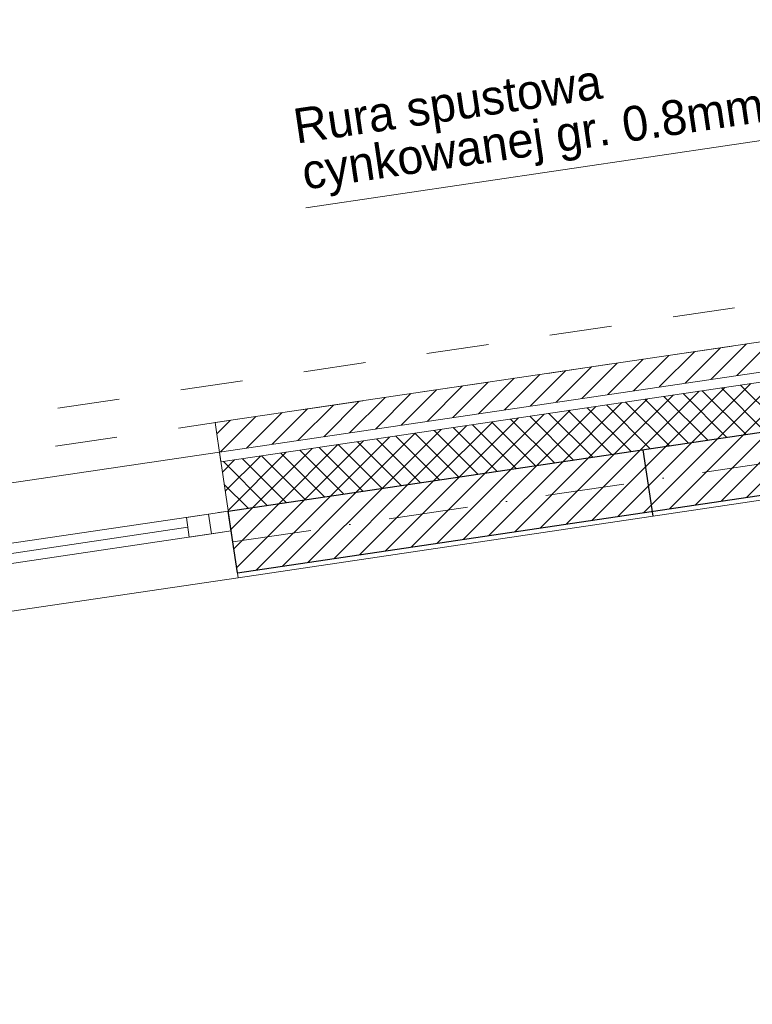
# Model space of a CAD drawing. Header units: metres. Extents: x 10441 to 19716, y -6570 to 1447.
# Tile 119 of 136: x 17609 to 17903, y -3088 to -2693. Entities that reach past the tile are written whole.
import ezdxf
from ezdxf.enums import TextEntityAlignment as Align

# ---------------------------------------------------------------- set-up
doc = ezdxf.new("R2010")
doc.units = ezdxf.units.M
doc.header["$MEASUREMENT"] = 0
for name, pattern in [('8', [0.5, 0.25, -0.25]), ('CONTINOUS', [0]), ('DASHDOT', [25.4, 12.7, -6.35, 0, -6.35])]:
    doc.linetypes.add(name, pattern=pattern)
for name, color, linetype, lineweight in [('#elektryczne', 8, 'Continuous', 20), ('A_HACZE', 8, 'Continuous', 5), ('A_OPISY', 8, 'Continuous', 18), ('A_OSIE', 8, 'Continuous', 13), ('A_OZACZENIE DRZWI', 8, 'Continuous', 13), ('A_OZNACZENIA OKIEN', 8, 'Continuous', 13), ('A_PROJEKTOWANE ŚCIANY MUROWANE NOŚNE', 8, 'Continuous', 30), ('A_STAL CIENKIE', 8, 'Continuous', 0), ('A_STOLARKA', 8, 'Continuous', 5), ('A_TYNK', 8, 'Continuous', 5)]:
    doc.layers.add(name, color=color, linetype=linetype, lineweight=lineweight)
doc.layers.add('A_OZNACZENIA WARSTW', color=8, linetype='Continuous')
doc.styles.add('m1_romans', font='romans.shx', dxfattribs={"width": 0.8})
doc.styles.add('opisy okien', font='txt', dxfattribs={"height": 15})

# ---------------------------------------------------------------- blocks, each defined once
blk = doc.blocks.new('podkład')
at = {"layer": 'A_HACZE', "color": 8, "linetype": 'Continuous'}
for p, q in [((13728.87, -576.81), (13714.63, -591.05)), ((13697.75, -581.42), (13683.51, -595.66)), ((13708.12, -579.88), (13693.88, -594.12)), ((13718.49, -578.35), (13704.26, -592.59)), ((13677, -584.49), (13662.76, -598.73)), ((13687.37, -582.95), (13673.13, -597.19)), ((13645.87, -589.1), (13631.64, -603.33)), ((13656.25, -587.56), (13642.01, -601.8)), ((13666.62, -586.03), (13652.38, -600.26)), ((13625.12, -592.17), (13610.89, -606.41)), ((13635.5, -590.63), (13621.26, -604.87)), ((13730.63, -592.72), (13706.9, -616.45)), ((13741.01, -591.19), (13717.28, -614.92)), ((13594, -596.77), (13579.76, -611.01)), ((13604.38, -595.24), (13590.14, -609.48)), ((13614.75, -593.7), (13600.51, -607.94)), ((13709.89, -595.8), (13686.16, -619.53)), ((13720.26, -594.26), (13696.53, -617.99)), ((13718.36, -614.76), (13700.75, -597.15)), ((13726.06, -613.62), (13708.45, -596.01)), ((13733.76, -612.48), (13716.15, -594.87)), ((13573.25, -599.85), (13559.01, -614.08)), ((13583.63, -598.31), (13569.39, -612.55)), ((13678.76, -600.4), (13655.03, -624.13)), ((13689.14, -598.87), (13665.41, -622.6)), ((13699.51, -597.33), (13675.78, -621.06)), ((13695.26, -618.18), (13677.65, -600.57)), ((13702.96, -617.04), (13685.35, -599.43)), ((13710.66, -615.9), (13693.05, -598.29)), ((13542.13, -604.45), (13527.89, -618.69)), ((13552.5, -602.92), (13538.27, -617.15)), ((13562.88, -601.38), (13548.64, -615.62)), ((13647.64, -605.01), (13623.91, -628.74)), ((13658.01, -603.47), (13634.28, -627.2)), ((13668.39, -601.94), (13644.66, -625.67)), ((13664.46, -622.74), (13646.85, -605.12)), ((13672.16, -621.6), (13654.55, -603.99)), ((13679.86, -620.46), (13662.25, -602.85)), ((13687.56, -619.32), (13669.95, -601.71)), ((13511.01, -609.06), (13505.62, -614.45)), ((13521.38, -607.52), (13507.14, -621.76)), ((13531.76, -605.99), (13517.52, -620.23)), ((13626.89, -608.08), (13603.16, -631.81)), ((13637.27, -606.54), (13613.54, -630.27)), ((13641.37, -626.15), (13623.75, -608.54)), ((13649.06, -625.02), (13631.45, -607.4)), ((13656.76, -623.88), (13639.15, -606.26)), ((13595.77, -612.69), (13572.04, -636.42)), ((13606.14, -611.15), (13582.41, -634.88)), ((13616.52, -609.61), (13592.79, -633.34)), ((13610.57, -630.71), (13592.96, -613.1)), ((13618.27, -629.57), (13600.66, -611.96)), ((13625.97, -628.43), (13608.36, -610.82)), ((13633.67, -627.29), (13616.06, -609.68)), ((13738.03, -611.85), (13708.37, -641.51)), ((13748.4, -610.31), (13718.74, -639.97)), ((13575.02, -615.76), (13551.29, -639.49)), ((13585.39, -614.22), (13561.66, -637.95)), ((13587.47, -634.13), (13569.86, -616.52)), ((13595.17, -632.99), (13577.56, -615.38)), ((13602.87, -631.85), (13585.26, -614.24)), ((13706.9, -616.45), (13677.24, -646.12)), ((13717.28, -614.92), (13687.62, -644.58)), ((13727.65, -613.38), (13697.99, -643.05)), ((13543.9, -620.36), (13520.17, -644.09)), ((13554.27, -618.83), (13530.54, -642.56)), ((13564.64, -617.29), (13540.91, -641.02)), ((13564.37, -637.55), (13546.76, -619.94)), ((13572.07, -636.41), (13554.46, -618.8)), ((13579.77, -635.27), (13562.16, -617.66)), ((13686.16, -619.53), (13656.49, -649.19)), ((13696.53, -617.99), (13666.87, -647.65)), ((13512.77, -624.97), (13507.9, -629.84)), ((13523.15, -623.43), (13509.04, -637.54)), ((13533.52, -621.9), (13510.18, -645.24)), ((13533.58, -642.11), (13515.96, -624.5)), ((13541.28, -640.97), (13523.66, -623.36)), ((13548.97, -639.83), (13531.36, -622.22)), ((13556.67, -638.69), (13539.06, -621.08)), ((13655.03, -624.13), (13625.37, -653.79)), ((13665.41, -622.6), (13635.74, -652.26)), ((13675.78, -621.06), (13646.12, -650.72)), ((13525.88, -643.25), (13508.27, -625.64)), ((13623.91, -628.74), (13594.25, -658.4)), ((13634.28, -627.2), (13604.62, -656.87)), ((13644.66, -625.67), (13615, -655.33)), ((13603.16, -631.81), (13573.5, -661.47)), ((13613.54, -630.27), (13583.87, -659.94)), ((13518.18, -644.39), (13508.64, -634.85)), ((13572.04, -636.42), (13542.38, -666.08)), ((13582.41, -634.88), (13552.75, -664.54)), ((13592.79, -633.34), (13563.12, -663.01)), ((13551.29, -639.49), (13521.63, -669.15)), ((13561.66, -637.95), (13532, -667.61)), ((13520.17, -644.09), (13511.32, -652.94)), ((13530.54, -642.56), (13512.46, -660.64)), ((13540.91, -641.02), (13513.6, -668.34)), ((13510.48, -645.53), (13510.18, -645.22))]:
    blk.add_line(p, q, dxfattribs=at)
at = {"layer": 'A_OPISY', "color": 8, "linetype": 'CONTINOUS', "ltscale": 0.1}
blk.add_lwpolyline([(13861.2, -544.59), (13851.33, -477.86), (13541.38, -523.73)], dxfattribs=at)
at = {"layer": 'A_OSIE', "color": 8, "linetype": 'DASHDOT', "ltscale": 2.5}
blk.add_line((13512.06, -657.93), (14256.99, -547.67), dxfattribs=at)
at = {"layer": 'A_OZNACZENIA WARSTW', "color": 8, "linetype": 'Continuous'}
blk.add_line((13676.94, -620.89), (13680.9, -647.6), dxfattribs=at)
at = {"layer": 'A_PROJEKTOWANE ŚCIANY MUROWANE NOŚNE', "color": 8}
for p, q in [((13510.23, -645.57), (13874.62, -591.63)), ((13513.89, -670.3), (13849.62, -620.6)), ((13513.89, -670.3), (13510.23, -645.57))]:
    blk.add_line(p, q, dxfattribs=at)
at = {"layer": 'A_STAL CIENKIE', "color": 8, "linetype": '8', "ltscale": 100}
for p, q in [((10325.66, -1065.38), (13908.4, -535.07)), ((13910.62, -549.91), (10327.86, -1080.21))]:
    blk.add_line(p, q, dxfattribs=at)
at = {"layer": 'A_STOLARKA', "color": 8}
for p, q in [((13506.71, -621.83), (13251.49, -659.6)), ((13514.18, -672.27), (13506.71, -621.83)), ((13502.31, -646.74), (13255.01, -683.34)), ((13502.31, -646.74), (13493.41, -648.05)), ((13493.41, -648.05), (13494.58, -655.97)), ((13510.23, -645.57), (13502.31, -646.74)), ((13502.31, -646.74), (13503.48, -654.65)), ((13503.48, -654.65), (13502.31, -646.74)), ((13510.23, -645.57), (13506.27, -646.15)), ((13511.4, -653.48), (13510.23, -645.57)), ((13493.99, -652.01), (13272.41, -684.81)), ((13511.4, -653.48), (13256.18, -691.26)), ((13494.58, -655.97), (13503.48, -654.65)), ((13503.48, -654.65), (13511.4, -653.48)), ((13258.96, -710.05), (13514.18, -672.27))]:
    blk.add_line(p, q, dxfattribs=at)
at = {"layer": 'A_TYNK', "color": 8, "linetype": 'Continuous'}
for p, q in [((13504.95, -609.95), (13910.62, -549.91)), ((13506.71, -621.83), (13898.62, -563.82)), ((13507.3, -625.78), (13894.62, -568.45)), ((13507.3, -625.78), (13894.62, -568.45)), ((13507.3, -625.78), (13504.95, -609.95))]:
    blk.add_line(p, q, dxfattribs=at)
at = {"layer": 'A_TYNK', "color": 8}
blk.add_line((13514.18, -672.28), (13847.62, -622.92), dxfattribs=at)
at = {"layer": 'A_OPISY', "color": 8, "linetype": 'Continuous', "lineweight": 18, "style": 'opisy okien'}
for s, p in [('cynkowanej gr. 0.8mm w kolorze grafitowym', (13541.02, -516.43)), ('Rura spustowa ', (13537.66, -497.92))]:
    blk.add_text(s, height=14, rotation=8.4195, dxfattribs=at).set_placement(p)
at = {"layer": 'A_OZACZENIE DRZWI', "color": 8, "ltscale": 0.1, "style": 'm1_romans', "width": 0.8}
for rotation, p in [(98.4861, (12735.07, -773.13)), (360, (12573.8, -1012.7)), (90, (11565.29, -1150.14)), (90, (11872.29, -1150.14)), (90, (12230.03, -1245.64)), (90, (12385.87, -1249.44)), (90, (11565.29, -1370.89)), (90, (11872.29, -1370.89)), (90, (12230.03, -1370.89)), (90, (12389.3, -1370.89)), (90, (11748.79, -1556.15)), (90, (11986.6, -1556.15)), (90, (12389.3, -1556.15)), (360, (12235.05, -1664.2)), (360, (12235.05, -1880.2)), (90, (11745.78, -2001.94))]:
    blk.add_attdef('SZEROKOSC', text='', height=10, rotation=rotation, dxfattribs=at).set_placement(p, align=Align.BOTTOM_CENTER)
for rotation, p in [(98.4861, (12738.56, -773.47)), (360, (12572.95, -1016.09)), (90, (11568.68, -1150.99)), (90, (11875.68, -1150.99)), (90, (12233.42, -1246.49)), (90, (12389.27, -1250.29)), (90, (11568.68, -1371.74)), (90, (11875.68, -1371.74)), (90, (12233.42, -1371.74)), (90, (12392.69, -1371.74)), (90, (11752.19, -1557)), (90, (11990, -1557)), (90, (12392.69, -1557)), (360, (12234.2, -1667.59)), (360, (12234.2, -1883.59)), (90, (11749.18, -2002.79))]:
    blk.add_attdef('WYSOKOSC', text='', height=10, rotation=rotation, dxfattribs=at).set_placement(p, align=Align.TOP_CENTER)
at = {"layer": 'A_OZNACZENIA OKIEN', "color": 8, "ltscale": 0.1, "style": 'm1_romans', "width": 0.8}
for rotation, p in [(278.8676, (13373.71, -593.04)), (278.8676, (12983.87, -650.74)), (278.8676, (12445.73, -730.4)), (278.8676, (12224.15, -763.19)), (0, (14017.48, -900.03)), (278.8676, (11021.54, -941.2)), (278.8676, (10640.69, -997.57)), (0, (14017.48, -1574.7)), (90, (10819.6, -2080.7)), (90, (11204.6, -2080.7)), (90, (11970.6, -2080.7)), (90, (13175.8, -2080.7)), (90, (13539.8, -2080.7))]:
    blk.add_attdef('SZEROKOSC', text='', height=10, rotation=rotation, dxfattribs=at).set_placement(p, align=Align.BOTTOM_CENTER)
for rotation, p in [(278.8676, (13403.28, -587.56)), (278.8676, (13013.44, -645.27)), (278.8676, (12475.3, -724.92)), (278.8676, (12253.72, -757.72)), (0, (14011.09, -903.42)), (278.8676, (11051.11, -935.72)), (278.8676, (10670.26, -992.09)), (0, (14011.09, -1578.09)), (90, (10823, -2081.55)), (90, (11208, -2081.55)), (90, (11974, -2081.55)), (90, (13179.19, -2081.55)), (90, (13543.19, -2081.55))]:
    blk.add_attdef('WYSOKOSC', text='', height=10, rotation=rotation, dxfattribs=at).set_placement(p, align=Align.TOP_CENTER)

msp = doc.modelspace()

# ---------------------------------------------------------------- block references
at = {"layer": '#elektryczne', "color": 8, "linetype": 'Continuous', "lineweight": 18}
msp.add_blockref('podkład', (4182.37, -2244.78), dxfattribs=at)

doc.saveas('drawing.dxf')
